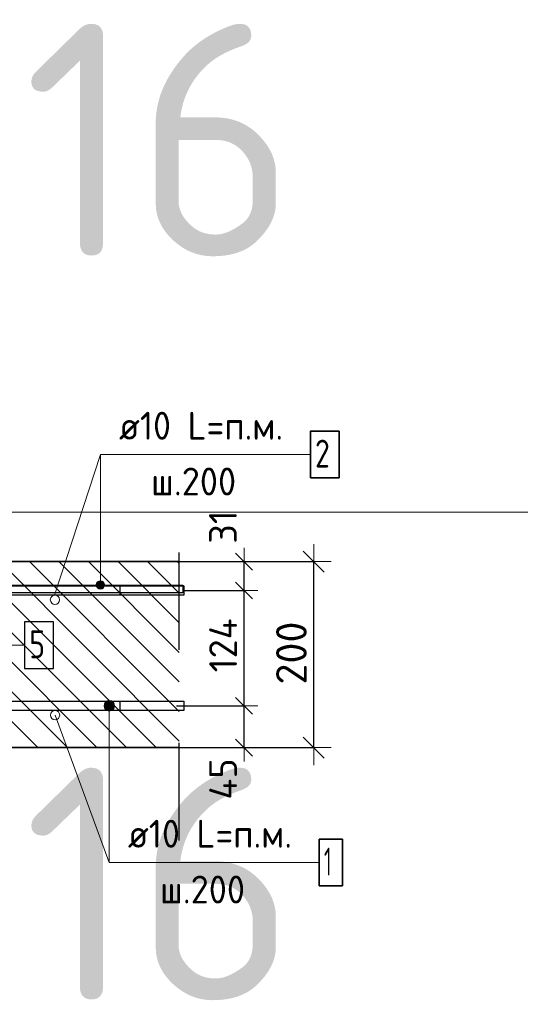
# Model space of a CAD drawing. Header units: metres. Extents: x -38 to 98, y -15 to 21.
# Tile 62 of 147: x 72.548 to 73.087, y 3.142 to 4.201. Entities that reach past the tile are written whole.
import ezdxf

# ---------------------------------------------------------------- set-up
doc = ezdxf.new("R2010")
doc.units = ezdxf.units.M
doc.header["$PDMODE"] = 65
doc.linetypes.add('______4', pattern=[0.135, 0.105, -0.03])
for name, color, linetype, lineweight in [('XR$3$Арм. стержнями верхней зоны', 180, 'Continuous', 35), ('XR$3$Арм. стержнями нижней зоны', 180, 'Continuous', 35), ('XR$3$Арм.стержн. Арматура края', 96, 'Continuous', 35), ('XR$3$Арм.стержн. Доп. арматура', 180, 'Continuous', 35), ('XR$3$Размерная линия (1)', 7, 'Continuous', 13), ('XR$3$Размерная линия_ общее', 7, 'Continuous', 13), ('XR$4$Текст_ примечание', 7, 'Continuous', 13)]:
    doc.layers.add(name, color=color, linetype=linetype, lineweight=lineweight)
doc.styles.add('ISOCPEUR', font='txt')
doc.dimstyles.new('DIMSTYLE_12', dxfattribs={"dimtxt": 0.03, "dimasz": 0.03, "dimexe": 0, "dimexo": 0, "dimgap": 0.015, "dimtad": 2, "dimdec": 0, "dimlfac": 1000, "dimrnd": 1, "dimzin": 12, "dimdsep": 46, "dimtxsty": 'ISOCPEUR', "dimblk1": 'ALL_ML_STRICH', "dimblk2": 'ALL_ML_STRICH', "dimsah": 1, "dimcen": 0, "dimclrd": 7, "dimclre": 256, "dimclrt": 7, "dimadec": 0, "dimazin": 0, "dimtfac": 1, "dimtdec": 0, "dimtix": 1, "dimtmove": 2, "dimatfit": 3, "dimfxl": 0, "dimtzin": 0, "dimlwd": 0, "dimlwe": -3, "dimarcsym": 0})
doc.dimstyles.new('DIMSTYLE_14', dxfattribs={"dimtxt": 0.03, "dimasz": 0.03, "dimexe": 0, "dimexo": 0, "dimgap": 0.015, "dimtad": 2, "dimdec": 0, "dimlfac": 1000, "dimrnd": 1, "dimzin": 12, "dimdsep": 46, "dimtxsty": 'ISOCPEUR', "dimblk1": 'ALL_ML_STRICH', "dimblk2": 'ALL_ML_STRICH', "dimsah": 1, "dimcen": 0, "dimclrd": 7, "dimclre": 256, "dimclrt": 7, "dimadec": 0, "dimazin": 0, "dimtfac": 1, "dimtdec": 0, "dimtix": 1, "dimtmove": 2, "dimatfit": 3, "dimfxl": 0, "dimtvp": 1.2, "dimtzin": 0, "dimlwd": 0, "dimlwe": -3, "dimarcsym": 0})
doc.dimstyles.new('DIMSTYLE_8', dxfattribs={"dimtxt": 0.033, "dimasz": 0.0375, "dimexe": 0, "dimexo": 0, "dimgap": 0.0165, "dimtad": 2, "dimdec": 0, "dimlfac": 1000, "dimrnd": 1, "dimzin": 12, "dimdsep": 46, "dimtxsty": 'ISOCPEUR', "dimblk1": 'ALL_ML_STRICH', "dimblk2": 'ALL_ML_STRICH', "dimsah": 1, "dimcen": 0, "dimclrd": 7, "dimclre": 256, "dimclrt": 7, "dimadec": 0, "dimazin": 0, "dimtfac": 1, "dimtdec": 0, "dimtix": 1, "dimtmove": 2, "dimatfit": 3, "dimfxl": 0, "dimtzin": 0, "dimlwd": 0, "dimlwe": -3, "dimarcsym": 0})

# ---------------------------------------------------------------- blocks, each defined once
blk = doc.blocks.new('ALL_ML_STRICH')
at = {"color": 0, "linetype": 'ByBlock', "lineweight": -2}
for p, q in [((-0.3, -0.3), (0.3, 0.3)), ((0, -0.5), (0, 0.5)), ((-1, 0), (0.5, 0))]:
    blk.add_line(p, q, dxfattribs=at)
blk = doc.blocks.new('*D95')
at = {"layer": 'DEFPOINTS', "color": 7, "linetype": 'Continuous', "lineweight": 13, "transparency": 33554687}
for p in [(72.6929, 3.6183), (72.6929, 3.4183), (72.8644, 3.4183)]:
    blk.add_point(p, dxfattribs=at)
at = {"layer": 'XR$3$Размерная линия_ общее', "color": 253, "linetype": 'Continuous', "lineweight": -2, "true_color": 0xa0a0a0, "transparency": 33554687}
for p, q in [((72.7129, 3.6183), (72.8644, 3.6183)), ((72.7129, 3.4183), (72.8644, 3.4183))]:
    blk.add_line(p, q, dxfattribs=at)
at = {"layer": 'XR$3$Размерная линия_ общее', "color": 7, "linetype": 'Continuous', "lineweight": -2, "transparency": 33554687}
blk.add_line((72.8644, 3.4183), (72.8644, 3.6183), dxfattribs=at)
at = {"layer": 'XR$3$Размерная линия_ общее', "color": 7, "linetype": 'Continuous', "lineweight": 13, "transparency": 33554687, "xscale": 0.0375, "yscale": 0.0375, "zscale": 0.0375}
for p, rotation in [((72.8644, 3.6183), 90), ((72.8644, 3.4183), 270)]:
    blk.add_blockref('ALL_ML_STRICH', p, dxfattribs=dict(at, rotation=rotation))
at = {"layer": 'XR$3$Размерная линия_ общее', "color": 7, "linetype": 'Continuous', "lineweight": 13, "transparency": 33554687, "insert": (72.8404, 3.52), "char_height": 0.033, "width": 0.099, "attachment_point": 5, "rotation": 90, "style": 'ISOCPEUR'}
blk.add_mtext('\\A1;{200}', dxfattribs=at)
blk = doc.blocks.new('*D213')
at = {"layer": 'DEFPOINTS', "color": 7, "linetype": 'Continuous', "lineweight": 13, "transparency": 33554687}
for p in [(72.6968, 3.4633), (72.7096, 3.4183), (72.7894, 3.4183)]:
    blk.add_point(p, dxfattribs=at)
at = {"layer": 'XR$3$Размерная линия (1)', "color": 9, "linetype": 'Continuous', "lineweight": -2, "true_color": 0xc7c7c7, "transparency": 33554687}
for p, q in [((72.7168, 3.4633), (72.7894, 3.4633)), ((72.7296, 3.4183), (72.7894, 3.4183))]:
    blk.add_line(p, q, dxfattribs=at)
at = {"layer": 'XR$3$Размерная линия (1)', "color": 7, "linetype": 'Continuous', "lineweight": -2, "transparency": 33554687}
blk.add_line((72.7894, 3.4183), (72.7894, 3.4633), dxfattribs=at)
at = {"layer": 'XR$3$Размерная линия (1)', "color": 7, "linetype": 'Continuous', "lineweight": 13, "transparency": 33554687, "xscale": 0.03, "yscale": 0.03, "zscale": 0.03}
for p, rotation in [((72.7894, 3.4633), 90), ((72.7894, 3.4183), 270)]:
    blk.add_blockref('ALL_ML_STRICH', p, dxfattribs=dict(at, rotation=rotation))
at = {"layer": 'XR$3$Размерная линия (1)', "color": 7, "linetype": 'Continuous', "lineweight": 13, "transparency": 33554687, "insert": (72.7669, 3.3846), "char_height": 0.03, "width": 0.06, "attachment_point": 5, "rotation": 90, "style": 'ISOCPEUR'}
blk.add_mtext('\\A1;{45}', dxfattribs=at)
blk = doc.blocks.new('*D214')
at = {"layer": 'DEFPOINTS', "color": 7, "linetype": 'Continuous', "lineweight": 13, "transparency": 33554687}
for p in [(72.7038, 3.5873), (72.6968, 3.4633), (72.7894, 3.4633)]:
    blk.add_point(p, dxfattribs=at)
at = {"layer": 'XR$3$Размерная линия (1)', "color": 9, "linetype": 'Continuous', "lineweight": -2, "true_color": 0xc7c7c7, "transparency": 33554687}
for p, q in [((72.7238, 3.5873), (72.7894, 3.5873)), ((72.7168, 3.4633), (72.7894, 3.4633))]:
    blk.add_line(p, q, dxfattribs=at)
at = {"layer": 'XR$3$Размерная линия (1)', "color": 7, "linetype": 'Continuous', "lineweight": -2, "transparency": 33554687}
blk.add_line((72.7894, 3.4633), (72.7894, 3.5873), dxfattribs=at)
at = {"layer": 'XR$3$Размерная линия (1)', "color": 7, "linetype": 'Continuous', "lineweight": 13, "transparency": 33554687, "xscale": 0.03, "yscale": 0.03, "zscale": 0.03}
for p, rotation in [((72.7894, 3.5873), 90), ((72.7894, 3.4633), 270)]:
    blk.add_blockref('ALL_ML_STRICH', p, dxfattribs=dict(at, rotation=rotation))
at = {"layer": 'XR$3$Размерная линия (1)', "color": 7, "linetype": 'Continuous', "lineweight": 13, "transparency": 33554687, "insert": (72.7669, 3.5283), "char_height": 0.03, "width": 0.09, "attachment_point": 5, "rotation": 90, "style": 'ISOCPEUR'}
blk.add_mtext('\\A1;{124}', dxfattribs=at)
blk = doc.blocks.new('*D215')
at = {"layer": 'DEFPOINTS', "color": 7, "linetype": 'Continuous', "lineweight": 13, "transparency": 33554687}
for p in [(72.6859, 3.6183), (72.7038, 3.5873), (72.7894, 3.5873)]:
    blk.add_point(p, dxfattribs=at)
at = {"layer": 'XR$3$Размерная линия (1)', "color": 9, "linetype": 'Continuous', "lineweight": -2, "true_color": 0xc7c7c7, "transparency": 33554687}
for p, q in [((72.7059, 3.6183), (72.7894, 3.6183)), ((72.7238, 3.5873), (72.7894, 3.5873))]:
    blk.add_line(p, q, dxfattribs=at)
at = {"layer": 'XR$3$Размерная линия (1)', "color": 7, "linetype": 'Continuous', "lineweight": -2, "transparency": 33554687}
blk.add_line((72.7894, 3.5873), (72.7894, 3.6183), dxfattribs=at)
at = {"layer": 'XR$3$Размерная линия (1)', "color": 7, "linetype": 'Continuous', "lineweight": 13, "transparency": 33554687, "xscale": 0.03, "yscale": 0.03, "zscale": 0.03}
for p, rotation in [((72.7894, 3.6183), 90), ((72.7894, 3.5873), 270)]:
    blk.add_blockref('ALL_ML_STRICH', p, dxfattribs=dict(at, rotation=rotation))
at = {"layer": 'XR$3$Размерная линия (1)', "color": 7, "linetype": 'Continuous', "lineweight": 13, "transparency": 33554687, "insert": (72.7667, 3.6556), "char_height": 0.03, "width": 0.06, "attachment_point": 5, "rotation": 90, "style": 'ISOCPEUR'}
blk.add_mtext('\\A1;{31}', dxfattribs=at)

msp = doc.modelspace()

# ---------------------------------------------------------------- hatches: boundary and pattern name
at = {"linetype": 'Continuous', "lineweight": 25, "transparency": 33554687}
h = msp.add_hatch(dxfattribs=at)
h.set_pattern_fill('__________540', scale=0.015, style=0, pattern_type=2)
h.set_pattern_definition([(135, (0, 0), (-0.031819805, -0.031819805), [0.4, -0.05, 0, -0.05]), (135, (-0.01591, -0.01591), (-0.031819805, -0.031819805), [0.8, -0.1, 0.1, -0.1])])
h.paths.add_polyline_path([(72.3459, 3.6183), (72.3459, 3.4183), (72.7196, 3.4183), (72.7196, 3.6183)], flags=0)
at = {"layer": 'XR$3$Арм. стержнями верхней зоны', "linetype": 'Continuous', "lineweight": 13, "transparency": 33554687}
for points in [[(72.6386, 3.5956), (72.6309, 3.5956), (72.6303, 3.5933)], [(72.6386, 3.5956), (72.6303, 3.5933), (72.6393, 3.5933)], [(72.6393, 3.5933), (72.6303, 3.5933), (72.6309, 3.5911)], [(72.637, 3.5972), (72.6325, 3.5972), (72.6309, 3.5956)], [(72.637, 3.5972), (72.6309, 3.5956), (72.6386, 3.5956)], [(72.6393, 3.5933), (72.6309, 3.5911), (72.6386, 3.5911)], [(72.6386, 3.5911), (72.6309, 3.5911), (72.6325, 3.5894)], [(72.6325, 3.5972), (72.637, 3.5972), (72.6348, 3.5978)], [(72.6386, 3.5911), (72.6325, 3.5894), (72.637, 3.5894)], [(72.637, 3.5894), (72.6325, 3.5894), (72.6348, 3.5888)]]:
    msp.add_hatch(color=7, dxfattribs=at).paths.add_polyline_path(points)
at = {"layer": 'XR$3$Арм. стержнями нижней зоны', "linetype": 'Continuous', "lineweight": 13, "transparency": 33554687}
for points in [[(72.6388, 3.4633), (72.65, 3.4633), (72.6493, 3.4661)], [(72.6388, 3.4633), (72.6493, 3.4661), (72.6396, 3.4661)], [(72.6396, 3.4605), (72.65, 3.4633), (72.6388, 3.4633)], [(72.6396, 3.4661), (72.6493, 3.4661), (72.6472, 3.4681)], [(72.6396, 3.4661), (72.6472, 3.4681), (72.6416, 3.4681)], [(72.6396, 3.4605), (72.6493, 3.4605), (72.65, 3.4633)], [(72.6416, 3.4681), (72.6472, 3.4681), (72.6444, 3.4689)], [(72.6416, 3.4585), (72.6493, 3.4605), (72.6396, 3.4605)], [(72.6416, 3.4585), (72.6472, 3.4585), (72.6493, 3.4605)], [(72.6472, 3.4585), (72.6416, 3.4585), (72.6444, 3.4577)]]:
    msp.add_hatch(color=7, dxfattribs=at).paths.add_polyline_path(points)

# ---------------------------------------------------------------- linework, layer by layer
at = {"color": 7, "linetype": 'Continuous', "lineweight": 13, "transparency": 33554687}
for p, q in [((72.5859, 3.5833), (72.6348, 3.7335)), ((72.586, 3.4533), (72.6444, 3.2947))]:
    msp.add_line(p, q, dxfattribs=at)
at = {"color": 7, "linetype": '______4', "lineweight": 25, "transparency": 33554687}
msp.add_line((72.7196, 3.3183), (72.7196, 3.7183), dxfattribs=at)
at = {"color": 7, "linetype": 'Continuous', "lineweight": 35, "transparency": 33554687}
for p, q in [((72.7196, 3.6183), (72.3459, 3.6183)), ((72.3459, 3.4183), (72.7196, 3.4183))]:
    msp.add_line(p, q, dxfattribs=at)
at = {"color": 7, "linetype": 'Continuous', "lineweight": 13, "transparency": 33554687}
for centre in [(72.5859, 3.5773), (72.586, 3.4533)]:
    msp.add_circle(centre, 0.005, dxfattribs=at)
at = {"layer": 'XR$3$Арм. стержнями верхней зоны', "color": 7, "linetype": 'Continuous', "lineweight": 13, "transparency": 33554687}
for p, q in [((72.6348, 3.7335), (72.8608, 3.7335)), ((72.6348, 3.7335), (72.6348, 3.5933)), ((72.6303, 3.5933), (72.6303, 3.5933)), ((72.6348, 3.5978), (72.6348, 3.5978)), ((72.6393, 3.5933), (72.6393, 3.5933)), ((72.6348, 3.5888), (72.6348, 3.5888))]:
    msp.add_line(p, q, dxfattribs=at)
at = {"layer": 'XR$3$Арм. стержнями верхней зоны', "color": 7, "linetype": 'Continuous', "lineweight": 35, "transparency": 33554687}
msp.add_lwpolyline([(72.8608, 3.7085), (72.8918, 3.7085), (72.8918, 3.7585), (72.8608, 3.7585), (72.8608, 3.7085)], dxfattribs=at)
at = {"layer": 'XR$3$Арм. стержнями верхней зоны', "color": 4, "linetype": 'Continuous', "lineweight": 25, "transparency": 33554687}
msp.add_lwpolyline([(72.1459, 3.5923), (72.7246, 3.5923), (72.7246, 3.5823), (72.1459, 3.5823), (72.1459, 3.5923)], dxfattribs=at)
at = {"layer": 'XR$3$Арм. стержнями верхней зоны', "color": 7, "linetype": 'Continuous', "lineweight": 13, "transparency": 33554687}
msp.add_circle((72.6348, 3.5933), 0.0045, dxfattribs=at)
at = {"layer": 'XR$3$Арм. стержнями нижней зоны', "color": 7, "linetype": 'Continuous', "lineweight": 13, "transparency": 33554687}
for p, q in [((72.6388, 3.4633), (72.6388, 3.4633)), ((72.6444, 3.4689), (72.6444, 3.4689)), ((72.6444, 3.2947), (72.6444, 3.4633)), ((72.65, 3.4633), (72.65, 3.4633)), ((72.6444, 3.4577), (72.6444, 3.4577)), ((72.6444, 3.2947), (72.8704, 3.2947))]:
    msp.add_line(p, q, dxfattribs=at)
at = {"layer": 'XR$3$Арм. стержнями нижней зоны', "color": 4, "linetype": 'Continuous', "lineweight": 25, "transparency": 33554687}
msp.add_lwpolyline([(72.1459, 3.4683), (72.7246, 3.4683), (72.7246, 3.4583), (72.1459, 3.4583), (72.1459, 3.4683)], dxfattribs=at)
at = {"layer": 'XR$3$Арм. стержнями нижней зоны', "color": 7, "linetype": 'Continuous', "lineweight": 35, "transparency": 33554687}
msp.add_lwpolyline([(72.8704, 3.2697), (72.8954, 3.2697), (72.8954, 3.3197), (72.8704, 3.3197), (72.8704, 3.2697)], dxfattribs=at)
at = {"layer": 'XR$3$Арм. стержнями нижней зоны', "color": 7, "linetype": 'Continuous', "lineweight": 13, "transparency": 33554687}
msp.add_circle((72.6444, 3.4633), 0.00563, dxfattribs=at)
at = {"layer": 'XR$3$Арм.стержн. Арматура края', "color": 4, "linetype": 'Continuous', "lineweight": 25, "transparency": 33554687}
for points in [[(72.1893, 3.5923), (72.6559, 3.5923), (72.6559, 3.5823)], [(72.6559, 3.5823), (72.19, 3.5823)], [(72.19, 3.4683), (72.6559, 3.4683), (72.6559, 3.4583), (72.1893, 3.4583)]]:
    msp.add_lwpolyline(points, dxfattribs=at)
at = {"layer": 'XR$3$Арм.стержн. Арматура края', "color": 40, "linetype": 'Continuous', "lineweight": 25, "transparency": 33554687}
msp.add_lwpolyline([(72.3799, 3.5929), (72.7236, 3.5929), (72.7236, 3.5849), (72.38, 3.5849)], dxfattribs=at)
at = {"layer": 'XR$3$Арм.стержн. Доп. арматура', "color": 7, "linetype": 'Continuous', "lineweight": 13, "transparency": 33554687}
msp.add_line((72.3272, 3.5285), (72.5532, 3.5285), dxfattribs=at)
at = {"layer": 'XR$3$Арм.стержн. Доп. арматура', "color": 7, "linetype": 'Continuous', "lineweight": 25, "transparency": 33554687}
msp.add_lwpolyline([(72.5532, 3.5035), (72.5842, 3.5035), (72.5842, 3.5535), (72.5532, 3.5535), (72.5532, 3.5035)], dxfattribs=at)
at = {"layer": 'XR$4$Текст_ примечание', "color": 7, "linetype": 'Continuous', "lineweight": 13, "transparency": 33554687}
msp.add_line((86.4198, 3.6717), (67.9198, 3.6717), dxfattribs=at)

# ---------------------------------------------------------------- texts
at = {"layer": 'XR$3$Арм. стержнями верхней зоны', "color": 7, "linetype": 'Continuous', "lineweight": 25, "transparency": 33554687, "char_height": 0.03, "attachment_point": 7, "style": 'ISOCPEUR'}
for s, insert, width in [('\\W0.94;ø10 L=п.м.', (72.6548, 3.7495), 0.199983), ('\\W0.78;2', (72.8658, 3.7195), 0.032641), ('\\W0.95;ш.200 ', (72.6893, 3.6895), 0.1312)]:
    msp.add_mtext(s, dxfattribs=dict(at, insert=insert, width=width))
at = {"layer": 'XR$3$Арм. стержнями нижней зоны', "color": 7, "linetype": 'Continuous', "lineweight": 25, "transparency": 33554687, "char_height": 0.03, "attachment_point": 7, "style": 'ISOCPEUR'}
for s, insert, width in [('\\W0.94;ø10 L=п.м.', (72.6644, 3.3107), 0.199983), ('\\W0.56;1', (72.8754, 3.2807), 0.023333), ('\\W0.95;ш.200 ', (72.6989, 3.2507), 0.1312)]:
    msp.add_mtext(s, dxfattribs=dict(at, insert=insert, width=width))
at = {"layer": 'XR$3$Арм.стержн. Доп. арматура', "color": 7, "linetype": 'Continuous', "lineweight": 25, "transparency": 33554687, "insert": (72.5582, 3.5145), "char_height": 0.03, "width": 0.032641, "attachment_point": 7, "style": 'ISOCPEUR'}
msp.add_mtext('\\W0.78;5', dxfattribs=at)
at = {"layer": 'XR$4$Текст_ примечание', "color": 7, "linetype": 'Continuous', "lineweight": 35, "transparency": 33554687, "char_height": 0.25, "width": 2.743715, "attachment_point": 7, "style": 'ISOCPEUR'}
for insert in [(70.3506, 3.9467), (70.3506, 3.1467)]:
    msp.add_mtext('\\W0.96;ГОСТ 34028-2016', dxfattribs=dict(at, insert=insert))

# ---------------------------------------------------------------- dimensions: what is measured, and where the dimension line sits
at = {"layer": 'XR$3$Размерная линия (1)', "color": 7, "linetype": 'Continuous', "lineweight": 13, "transparency": 33554687}
for base, p1, p2, dimstyle, picture, middle in [((72.7894, 3.6183), (72.7238, 3.5873), (72.7059, 3.6183), 'DIMSTYLE_14', '*D215', (72.7667, 3.6556)), ((72.7894, 3.5873), (72.7168, 3.4633), (72.7238, 3.5873), 'DIMSTYLE_12', '*D214', (72.7669, 3.5283)), ((72.7894, 3.4633), (72.7296, 3.4183), (72.7168, 3.4633), 'DIMSTYLE_14', '*D213', (72.7669, 3.3846))]:
    dim = msp.add_linear_dim(base=base, p1=p1, p2=p2, angle=90, dimstyle=dimstyle, override={"dimpost": '<>', "dimclrd": 7, "dimclre": 9, "dimclrt": 7, "dimlwd": 0, "dimlwe": 65533}, dxfattribs=at)
    dim.commit()
    dim.dimension.update_dxf_attribs({"geometry": picture, "text_midpoint": middle, "dimtype": 160})
at = {"layer": 'XR$3$Размерная линия_ общее', "color": 7, "linetype": 'Continuous', "lineweight": 13, "transparency": 33554687}
dim = msp.add_linear_dim(base=(72.8644, 3.6183), p1=(72.7129, 3.4183), p2=(72.7129, 3.6183), angle=90, dimstyle='DIMSTYLE_8', override={"dimpost": '<>', "dimclrd": 7, "dimclre": 253, "dimclrt": 7, "dimlwd": 0, "dimlwe": 65533}, dxfattribs=at)
dim.commit()
dim.dimension.update_dxf_attribs({"geometry": '*D95', "text_midpoint": (72.8404, 3.52), "dimtype": 160})

doc.saveas('drawing.dxf')
